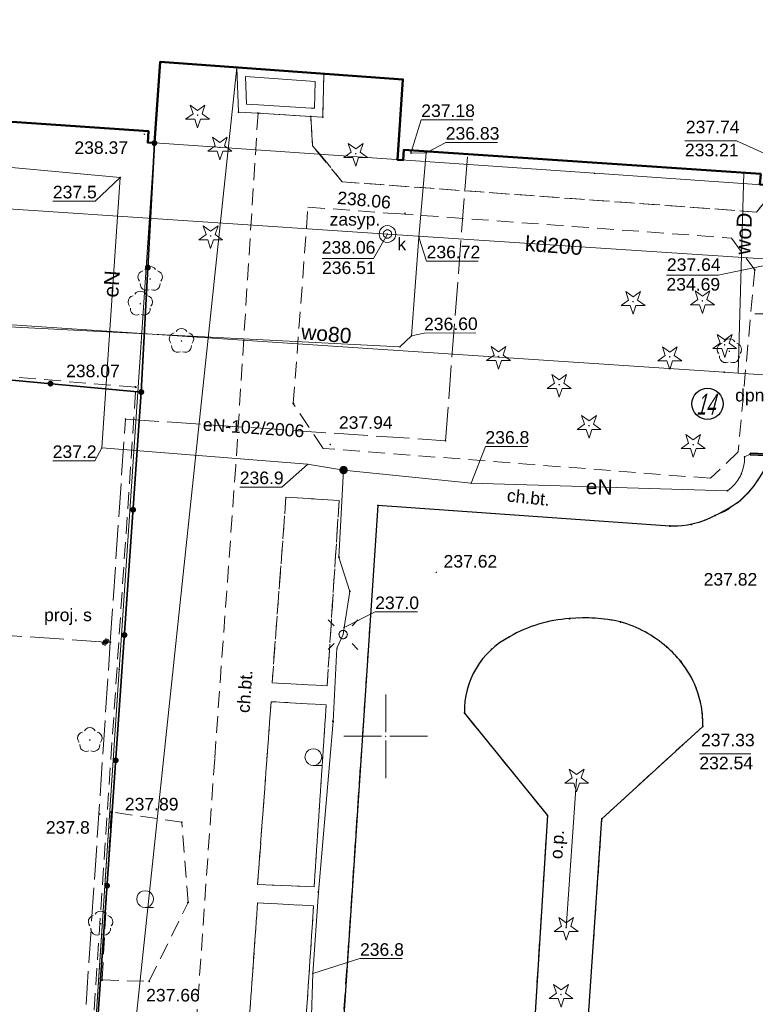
# Model space of a CAD drawing. Header units: metres. Extents: x 6603648 to 6604252, y 5739748 to 5740166.
# Tile 91 of 114: x 6604128 to 6604172, y 5739884 to 5739943. Entities that reach past the tile are written whole.
import ezdxf
from ezdxf.enums import TextEntityAlignment as Align

# ---------------------------------------------------------------- set-up
doc = ezdxf.new("R2010")
doc.units = ezdxf.units.M
doc.header["$PDSIZE"] = 0.75
for name, pattern in [('ARK_LIN', [50, 50, 0]), ('PRZER2-1', [1.5, 1, -0.5]), ('PRZER4-1', [2.5, 2, -0.5])]:
    doc.linetypes.add(name, pattern=pattern)
doc.layers.get('0').update_dxf_attribs({"linetype": 'CONTINUOUS'})
for name, color, linetype, lineweight, true_color in [('GEPPGD', 7, 'CONTINUOUS', 18, 0x008000), ('GESBTO', 7, 'CONTINUOUS', 18, 0x0a0909), ('GESBZO', 7, 'CONTINUOUS', 50, 0x0a0909), ('GESDZI', 7, 'CONTINUOUS', 18, 0x008000), ('GPLKRW', 9, 'CONTINUOUS', 18, 0x808080), ('GSLKOC', 7, 'CONTINUOUS', 18, 0x0a0909), ('GSLKOG', 7, 'CONTINUOUS', 35, 0x0a0909), ('GSLKRW', 7, 'CONTINUOUS', 25, 0x0a0909), ('GSLRIN', 7, 'CONTINUOUS', 18, 0x0a0909), ('GSLRIN_O', 7, 'CONTINUOUS', 18, 0x0a0909), ('GSPPRB', 7, 'CONTINUOUS', 18, 0x0a0909), ('GSPRDI', 7, 'CONTINUOUS', 18, 0x008000), ('GSPRDL', 7, 'CONTINUOUS', 18, 0x008000), ('GSPWPN', 7, 'CONTINUOUS', 13, 0x0a0909), ('GSPWPN_O', 7, 'CONTINUOUS', 13, 0x0a0909), ('GSPWPS', 7, 'CONTINUOUS', 13, 0x0a0909), ('GSPWPS_O', 7, 'CONTINUOUS', 13, 0x0a0909), ('GSSINN', 7, 'CONTINUOUS', 18, 0x0a0909), ('GSSKOD', 7, 'CONTINUOUS', 18, 0x0a0909), ('GSSKOD_O', 7, 'CONTINUOUS', 18, 0x0a0909), ('GSSLZK', 7, 'CONTINUOUS', 18, 0x0a0909), ('GULENN', 1, 'CONTINUOUS', 18, 0xff0000), ('GULENN_O', 1, 'CONTINUOUS', 18, 0xff0000), ('GULEOR', 1, 'CONTINUOUS', 35, 0xff0000), ('GULKDP', 7, 'CONTINUOUS', 18, 0x803300), ('GULKDP_O', 7, 'CONTINUOUS', 18, 0x803300), ('GULTPR', 7, 'CONTINUOUS', 18, 0xff9100), ('GULWOP', 5, 'CONTINUOUS', 18, 0x0000ff), ('GULWOP_O', 5, 'CONTINUOUS', 18, 0x0000ff), ('GUPISL', 7, 'CONTINUOUS', 18, 0x0a0909), ('GUPKSD', 7, 'CONTINUOUS', 18, 0x803300), ('GUPKWZ', 7, 'CONTINUOUS', 18, 0x0a0909), ('GUPKWZ_O', 7, 'CONTINUOUS', 18, 0x0a0909), ('GUPWNP_O', 5, 'CONTINUOUS', 18, 0x0000ff), ('GZLENN', 1, 'CONTINUOUS', 18, 0xff0000), ('GZLENN_O', 1, 'CONTINUOUS', 18, 0xff0000), ('GZPISL', 7, 'CONTINUOUS', 18, 0x0a0909), ('GZPISL_O', 7, 'CONTINUOUS', 18, 0x0a0909)]:
    doc.layers.add(name, color=color, linetype=linetype, lineweight=lineweight, true_color=true_color)
for name, color, linetype, true_color in [('GUPESH', 1, 'CONTINUOUS', 0xff0000), ('GUPESH_O', 1, 'CONTINUOUS', 0xff0000), ('GUPEUI', 7, 'CONTINUOUS', 0x0a0909), ('GUPKSH', 7, 'CONTINUOUS', 0x803300), ('GUPKSH_O', 7, 'CONTINUOUS', 0x803300), ('GUPTSH_O', 7, 'CONTINUOUS', 0xff9100), ('GUPWSH', 5, 'CONTINUOUS', 0x0000ff), ('GUPWSH_O', 5, 'CONTINUOUS', 0x0000ff)]:
    doc.layers.add(name, color=color, linetype=linetype, true_color=true_color)
doc.layers.add('PKT_ARK', color=7, linetype='ARK_LIN', lineweight=18)
doc.styles.add('Arial', font='arial.ttf')
doc.styles.add('GEOS_050', font='GEOS_050', dxfattribs={"oblique": 15, "height": 2.5})

# ---------------------------------------------------------------- blocks, each defined once
blk = doc.blocks.new('GSPPRB0')
at = {"color": 0, "lineweight": 18}
blk.add_lwpolyline([(-0.007955, 0.0225), (0.007955, 0.0225), (0.0225, 0.007955), (0.0225, -0.007955), (0.007955, -0.0225), (-0.007955, -0.0225), (-0.0225, -0.007955), (-0.0225, 0.007955)], close=True, dxfattribs=at)
blk = doc.blocks.new('GSPWPN1')
blk.add_hatch(color=0).paths.add_polyline_path([(0, 0.045), (-0.011647, 0.043467), (-0.0225, 0.038971), (-0.03182, 0.03182), (-0.038971, 0.0225), (-0.043467, 0.011647), (-0.045, 0), (-0.043467, -0.011647), (-0.038971, -0.0225), (-0.03182, -0.03182), (-0.0225, -0.038971), (-0.011647, -0.043467), (0, -0.045), (0.011647, -0.043467), (0.0225, -0.038971), (0.03182, -0.03182), (0.038971, -0.0225), (0.043467, -0.011647), (0.045, 0), (0.043467, 0.011647), (0.038971, 0.0225), (0.03182, 0.03182), (0.0225, 0.038971), (0.011647, 0.043467)])
blk = doc.blocks.new('GSPWPS1')
blk.add_hatch(color=0).paths.add_polyline_path([(0, 0.045), (-0.011647, 0.043467), (-0.0225, 0.038971), (-0.03182, 0.03182), (-0.038971, 0.0225), (-0.043467, 0.011647), (-0.045, 0), (-0.043467, -0.011647), (-0.038971, -0.0225), (-0.03182, -0.03182), (-0.0225, -0.038971), (-0.011647, -0.043467), (0, -0.045), (0.011647, -0.043467), (0.0225, -0.038971), (0.03182, -0.03182), (0.038971, -0.0225), (0.043467, -0.011647), (0.045, 0), (0.043467, 0.011647), (0.038971, 0.0225), (0.03182, 0.03182), (0.0225, 0.038971), (0.011647, 0.043467)])
blk = doc.blocks.new('GUPISL1_4')
at = {"color": 0}
blk.add_lwpolyline([(0.25, 0), (0.241481, -0.064705), (0.216506, -0.125), (0.176777, -0.176777), (0.125, -0.216506), (0.064705, -0.241481), (0, -0.25), (-0.064705, -0.241481), (-0.125, -0.216506), (-0.176777, -0.176777), (-0.216506, -0.125), (-0.241481, -0.064705), (-0.25, 0), (-0.241481, 0.064705), (-0.216506, 0.125), (-0.176777, 0.176777), (-0.125, 0.216506), (-0.064705, 0.241481), (0, 0.25), (0.064705, 0.241481), (0.125, 0.216506), (0.176777, 0.176777), (0.216506, 0.125), (0.241481, 0.064705)], close=True, dxfattribs=at)
blk = doc.blocks.new('GUPISL1_10')
at = {"color": 0}
for points in [[(-0.883883, 0.883883), (-0.53033, 0.53033)], [(0.883883, 0.883883), (0.53033, 0.53033)], [(-0.883883, -0.883883), (-0.53033, -0.53033)], [(0.883883, -0.883883), (0.53033, -0.53033)]]:
    blk.add_lwpolyline(points, dxfattribs=at)
blk.add_lwpolyline([(0.25, 0), (0.234922, -0.085505), (0.19151, -0.160697), (0.125, -0.216507), (0.064705, -0.241482), (0, -0.25), (-0.064705, -0.241482), (-0.125, -0.216507), (-0.183262, -0.170042), (-0.225242, -0.10847), (-0.247207, -0.03726), (-0.247207, 0.03726), (-0.225242, 0.10847), (-0.183262, 0.170042), (-0.125, 0.216507), (-0.05563, 0.243732), (0.018682, 0.2493), (0.091335, 0.232718), (0.155872, 0.195458), (0.20656, 0.14083), (0.238893, 0.07369)], close=True, dxfattribs=at)
blk = doc.blocks.new('GUPEUI1')
blk.add_hatch(color=0).paths.add_polyline_path([(0, 0.25), (-0.064705, 0.241481), (-0.125, 0.216506), (-0.176777, 0.176777), (-0.216506, 0.125), (-0.241481, 0.064705), (-0.25, 0), (-0.241481, -0.064705), (-0.216506, -0.125), (-0.176777, -0.176777), (-0.125, -0.216506), (-0.064705, -0.241481), (0, -0.25), (0.064705, -0.241481), (0.125, -0.216506), (0.176777, -0.176777), (0.216506, -0.125), (0.241481, -0.064705), (0.25, 0), (0.241481, 0.064705), (0.216506, 0.125), (0.176777, 0.176777), (0.125, 0.216506), (0.064705, 0.241481)])
blk = doc.blocks.new('GUPWSH1')
blk.add_hatch(color=0).paths.add_polyline_path([(0, 0.045), (-0.011647, 0.043467), (-0.0225, 0.038971), (-0.03182, 0.03182), (-0.038971, 0.0225), (-0.043467, 0.011647), (-0.045, 0), (-0.043467, -0.011647), (-0.038971, -0.0225), (-0.03182, -0.03182), (-0.0225, -0.038971), (-0.011647, -0.043467), (0, -0.045), (0.011647, -0.043467), (0.0225, -0.038971), (0.03182, -0.03182), (0.038971, -0.0225), (0.043467, -0.011647), (0.045, 0), (0.043467, 0.011647), (0.038971, 0.0225), (0.03182, 0.03182), (0.0225, 0.038971), (0.011647, 0.043467)])
blk = doc.blocks.new('GSPRDI1')
blk.add_hatch(color=0).paths.add_polyline_path([(-0.045, 0), (-0.042798, -0.013906), (-0.036406, -0.02645), (-0.02645, -0.036406), (-0.013906, -0.042798), (0, -0.045), (0.013906, -0.042798), (0.02645, -0.036406), (0.036406, -0.02645), (0.042798, -0.013906), (0.045, 0), (0.042798, 0.013906), (0.036406, 0.02645), (0.02645, 0.036406), (0.013906, 0.042798), (0, 0.045), (-0.013906, 0.042798), (-0.02645, 0.036406), (-0.036406, 0.02645), (-0.042798, 0.013906)])
at = {"color": 0}
blk.add_lwpolyline([(0.088531, -0.272471), (-0.231778, -0.713338), (-0.231778, -0.168396), (-0.750048, 0), (-0.231778, 0.168396), (-0.231778, 0.713338), (0.088531, 0.272471), (0.606801, 0.440867), (0.286493, 0), (0.606801, -0.440867)], close=True, dxfattribs=at)
blk = doc.blocks.new('GSPRDL1')
blk.add_hatch(color=0).paths.add_polyline_path([(-0.045, 0), (-0.042798, -0.013906), (-0.036406, -0.02645), (-0.02645, -0.036406), (-0.013906, -0.042798), (0, -0.045), (0.013906, -0.042798), (0.02645, -0.036406), (0.036406, -0.02645), (0.042798, -0.013906), (0.045, 0), (0.042798, 0.013906), (0.036406, 0.02645), (0.02645, 0.036406), (0.013906, 0.042798), (0, 0.045), (-0.013906, 0.042798), (-0.02645, 0.036406), (-0.036406, 0.02645), (-0.042798, 0.013906)])
at = {"color": 0}
for points in [[(-0.646351, 0.068773), (-0.677512, 0.194901), (-0.663766, 0.324092), (-0.606763, 0.440839), (-0.513345, 0.531129), (-0.394725, 0.584125), (-0.265141, 0.593465)], [(-0.134326, 0.635969), (-0.024001, 0.70458), (0.103115, 0.731429), (0.231763, 0.713292), (0.346501, 0.652348), (0.433559, 0.55591), (0.482485, 0.435555)], [(0.563333, 0.324277), (0.662679, 0.240553), (0.727494, 0.127956), (0.75, 0), (0.727494, -0.127956), (0.662679, -0.240553), (0.563333, -0.324277)], [(-0.265141, -0.593465), (-0.394725, -0.584125), (-0.513345, -0.531129), (-0.606763, -0.440839), (-0.663766, -0.324092), (-0.677512, -0.194901), (-0.646351, -0.068773)], [(0.482485, -0.435555), (0.433559, -0.55591), (0.346501, -0.652348), (0.231763, -0.713292), (0.103115, -0.731429), (-0.024001, -0.70458), (-0.134326, -0.635969)]]:
    blk.add_lwpolyline(points, dxfattribs=at)
blk = doc.blocks.new('GUPESH1')
blk.add_hatch(color=0).paths.add_polyline_path([(0, 0.045), (-0.011647, 0.043467), (-0.0225, 0.038971), (-0.03182, 0.03182), (-0.038971, 0.0225), (-0.043467, 0.011647), (-0.045, 0), (-0.043467, -0.011647), (-0.038971, -0.0225), (-0.03182, -0.03182), (-0.0225, -0.038971), (-0.011647, -0.043467), (0, -0.045), (0.011647, -0.043467), (0.0225, -0.038971), (0.03182, -0.03182), (0.038971, -0.0225), (0.043467, -0.011647), (0.045, 0), (0.043467, 0.011647), (0.038971, 0.0225), (0.03182, 0.03182), (0.0225, 0.038971), (0.011647, 0.043467)])
blk = doc.blocks.new('GUPKWZ1_1')
at = {"color": 0}
blk.add_lwpolyline([(0.25, 0), (0.241481, -0.064705), (0.216506, -0.125), (0.176777, -0.176777), (0.125, -0.216506), (0.064705, -0.241481), (0, -0.25), (-0.064705, -0.241481), (-0.125, -0.216506), (-0.176777, -0.176777), (-0.216506, -0.125), (-0.241481, -0.064705), (-0.25, 0), (-0.241481, 0.064705), (-0.216506, 0.125), (-0.176777, 0.176777), (-0.125, 0.216506), (-0.064705, 0.241481), (0, 0.25), (0.064705, 0.241481), (0.125, 0.216506), (0.176777, 0.176777), (0.216506, 0.125), (0.241481, 0.064705)], close=True, dxfattribs=at)
blk = doc.blocks.new('GUPKSD1_1')
at = {"color": 0}
blk.add_lwpolyline([(0.5, 0), (0.482963, -0.12941), (0.433013, -0.25), (0.353553, -0.353553), (0.25, -0.433013), (0.12941, -0.482963), (0, -0.5), (-0.12941, -0.482963), (-0.25, -0.433013), (-0.353553, -0.353553), (-0.433013, -0.25), (-0.482963, -0.12941), (-0.5, 0), (-0.482963, 0.12941), (-0.433013, 0.25), (-0.353553, 0.353553), (-0.25, 0.433013), (-0.12941, 0.482963), (0, 0.5), (0.12941, 0.482963), (0.25, 0.433013), (0.353553, 0.353553), (0.433013, 0.25), (0.482963, 0.12941)], close=True, dxfattribs=at)
blk = doc.blocks.new('GEPPGD1_2')
blk.add_hatch(color=0).paths.add_polyline_path([(-0.045, 0), (-0.042798, -0.013906), (-0.036406, -0.02645), (-0.02645, -0.036406), (-0.013906, -0.042798), (0, -0.045), (0.013906, -0.042798), (0.02645, -0.036406), (0.036406, -0.02645), (0.042798, -0.013906), (0.045, 0), (0.042798, 0.013906), (0.036406, 0.02645), (0.02645, 0.036406), (0.013906, 0.042798), (0, 0.045), (-0.013906, 0.042798), (-0.02645, 0.036406), (-0.036406, 0.02645), (-0.042798, 0.013906)])
blk = doc.blocks.new('GUPKSH1')
blk.add_hatch(color=0).paths.add_polyline_path([(0, 0.045), (-0.011647, 0.043467), (-0.0225, 0.038971), (-0.03182, 0.03182), (-0.038971, 0.0225), (-0.043467, 0.011647), (-0.045, 0), (-0.043467, -0.011647), (-0.038971, -0.0225), (-0.03182, -0.03182), (-0.0225, -0.038971), (-0.011647, -0.043467), (0, -0.045), (0.011647, -0.043467), (0.0225, -0.038971), (0.03182, -0.03182), (0.038971, -0.0225), (0.043467, -0.011647), (0.045, 0), (0.043467, 0.011647), (0.038971, 0.0225), (0.03182, 0.03182), (0.0225, 0.038971), (0.011647, 0.043467)])
blk = doc.blocks.new('GZPISL1')
at = {"color": 0}
for points in [[(-0.2, 0), (-0.193185, 0.051764), (-0.173205, 0.1), (-0.141421, 0.141421), (-0.1, 0.173205), (-0.051764, 0.193185), (0, 0.2)], [(0.2, 0), (0.193185, -0.051764), (0.173205, -0.1), (0.141421, -0.141421), (0.1, -0.173205), (0.051764, -0.193185), (0, -0.2)]]:
    blk.add_lwpolyline(points, dxfattribs=at)
at = {"color": 7, "lineweight": 50, "true_color": 0xffffff}
blk.add_lwpolyline([(0, 0.1), (-0.030902, 0.095106), (-0.058779, 0.080902), (-0.080902, 0.058779), (-0.095106, 0.030902), (-0.1, 0), (-0.095106, -0.030902), (-0.080902, -0.058779), (-0.058779, -0.080902), (-0.030902, -0.095106), (0, -0.1), (0.030902, -0.095106), (0.058779, -0.080902), (0.080902, -0.058779), (0.095106, -0.030902), (0.1, 0), (0.095106, 0.030902), (0.080902, 0.058779), (0.058779, 0.080902), (0.030902, 0.095106)], close=True, dxfattribs=at)
blk = doc.blocks.new('GSLKOG2')
blk.add_hatch(color=0).paths.add_polyline_path([(0, 0.175), (-0.045293, 0.169037), (-0.0875, 0.151554), (-0.123744, 0.123744), (-0.151554, 0.0875), (-0.169037, 0.045293), (-0.175, 0), (-0.169037, -0.045293), (-0.151554, -0.0875), (-0.123744, -0.123744), (-0.0875, -0.151554), (-0.045293, -0.169037), (0, -0.175), (0.045293, -0.169037), (0.0875, -0.151554), (0.123744, -0.123744), (0.151554, -0.0875), (0.169037, -0.045293), (0.175, 0), (0.169037, 0.045293), (0.151554, 0.0875), (0.123744, 0.123744), (0.0875, 0.151554), (0.045293, 0.169037)])
blk = doc.blocks.new('GSLKOG1')
blk.add_hatch(color=0).paths.add_polyline_path([(0, 0.175), (-0.045293, 0.169037), (-0.0875, 0.151554), (-0.123744, 0.123744), (-0.151554, 0.0875), (-0.169037, 0.045293), (-0.175, 0), (-0.169037, -0.045293), (-0.151554, -0.0875), (-0.123744, -0.123744), (-0.0875, -0.151554), (-0.045293, -0.169037), (0, -0.175), (0.045293, -0.169037), (0.0875, -0.151554), (0.123744, -0.123744), (0.151554, -0.0875), (0.169037, -0.045293), (0.175, 0), (0.169037, 0.045293), (0.151554, 0.0875), (0.123744, 0.123744), (0.0875, 0.151554), (0.045293, 0.169037)])
blk = doc.blocks.new('GSSLZK1')
at = {"color": 0}
blk.add_lwpolyline([(0.5, 0), (0.475528, -0.154508), (0.404508, -0.293893), (0.293893, -0.404508), (0.154508, -0.475528), (0, -0.5), (-0.154508, -0.475528), (-0.293893, -0.404508), (-0.404508, -0.293893), (-0.475528, -0.154508), (-0.5, 0), (-0.475528, 0.154508), (-0.404508, 0.293893), (-0.293893, 0.404508), (-0.154508, 0.475528), (0, 0.5), (0.154508, 0.475528), (0.293893, 0.404508), (0.404508, 0.293893), (0.475528, 0.154508)], close=True, dxfattribs=at)
blk.add_lwpolyline([(-0.5, 0), (-0.5, -0.5)], dxfattribs=at)
blk = doc.blocks.new('ASS_SYM', base_point=(826.5, 303.25))
at = {"layer": 'PKT_ARK'}
for p, q in [((826.5, 303.5), (826.5, 305.75)), ((826.25, 303.25), (824, 303.25)), ((826.5, 303), (826.5, 300.75)), ((826.75, 303.25), (829, 303.25))]:
    blk.add_line(p, q, dxfattribs=at)
blk.add_point((826.5, 303.25), dxfattribs=at)
blk.add_point((826.5, 303.25), dxfattribs=at)

msp = doc.modelspace()

# ---------------------------------------------------------------- linework, layer by layer
msp.add_circle((6604169.214, 5739919.854), 0.928)
at = {"layer": 'GESBTO', "color": 18, "linetype": 'Continuous', "lineweight": 18, "true_color": 0x0a0909}
for points in [[(6604141.113, 5739939.946), (6604146.301, 5739939.57), (6604146.244, 5739936.968), (6604145.523, 5739937.014), (6604142.378, 5739937.211), (6604141.216, 5739937.277)], [(6604141.634, 5739939.407), (6604145.791, 5739939.106), (6604145.755, 5739937.5), (6604145.554, 5739937.513), (6604142.408, 5739937.71), (6604141.698, 5739937.751)]]:
    msp.add_lwpolyline(points, close=True, dxfattribs=at)
at = {"layer": 'GESBZO', "color": 18, "linetype": 'Continuous', "lineweight": 50, "true_color": 0x0a0909}
msp.add_lwpolyline([(6604115.79, 5739953.34), (6604136.86, 5739951.83), (6604136.9, 5739952.42), (6604137.29, 5739952.39), (6604137.1, 5739948.78), (6604151.52, 5739947.9), (6604151.76, 5739951.46), (6604152.16, 5739951.44), (6604152.13, 5739950.81), (6604173.41, 5739949.33), (6604173.46, 5739949.94), (6604173.9, 5739949.9), (6604172.74, 5739932.92), (6604172.34, 5739932.95), (6604172.39, 5739933.58), (6604151.08, 5739935.02), (6604151.04, 5739934.4), (6604150.7, 5739934.43), (6604151.03, 5739939.23), (6604136.53, 5739940.27), (6604136.19, 5739935.43), (6604135.79, 5739935.46), (6604135.84, 5739936.13), (6604114.56, 5739937.59)], dxfattribs=at)
at = {"layer": 'GESDZI', "color": 96, "linetype": 'Continuous', "lineweight": 18, "true_color": 0x008000}
for p, q in [((6604136.19, 5739935.43), (6604135.4, 5739923.52)), ((6604162.47, 5739933.62), (6604136.19, 5739935.43)), ((6604172.74, 5739932.92), (6604162.47, 5739933.62)), ((6604135.4, 5739923.52), (6604134.09, 5739903.98)), ((6604134.09, 5739903.98), (6604131.95, 5739871.82))]:
    msp.add_line(p, q, dxfattribs=at)
msp.add_lwpolyline([(6604196.08, 5739821.95), (6604163.88, 5739824.11), (6604151.94, 5739824.9), (6604128.92, 5739826.44), (6604129.12, 5739829.44), (6604131.15, 5739859.81), (6604131.95, 5739871.82), (6604134.09, 5739903.98), (6604135.4, 5739923.52), (6604136.19, 5739935.43), (6604162.47, 5739933.62), (6604172.74, 5739932.92), (6604174.97, 5739932.82), (6604197.3, 5739931.89), (6604203.44, 5739931.58), (6604202.44, 5739916.9), (6604201.1, 5739896.98), (6604199.76, 5739877.24), (6604198.87, 5739863.88), (6604198.07, 5739851.9)], close=True, dxfattribs=at)
at = {"layer": 'GPLKRW', "color": 8, "linetype": 'PRZER2-1', "lineweight": 18, "true_color": 0x808080}
msp.add_lwpolyline([(6604064.877, 5739830.656), (6604128.769, 5739826.785), (6604135.084, 5739920.841), (6604071.293, 5739926.194)], close=True, dxfattribs=at)
at = {"layer": 'GSLKOC', "color": 18, "linetype": 'PRZER2-1', "lineweight": 18, "true_color": 0x0a0909}
msp.add_lwpolyline([(6604166.968, 5739912.558), (6604149.539, 5739913.789)], dxfattribs=at)
at = {"layer": 'GSLKOG', "color": 18, "linetype": 'Continuous', "lineweight": 35, "true_color": 0x0a0909}
for points in [[(6604129.766, 5739839.162), (6604135.41, 5739920.558), (6604136.192, 5739935.426)], [(6604135.41, 5739920.558), (6604102.161, 5739923.631), (6604080.561, 5739925.38)]]:
    msp.add_lwpolyline(points, dxfattribs=at)
at = {"layer": 'GSLKRW', "color": 18, "linetype": 'Continuous', "lineweight": 25, "true_color": 0x0a0909}
for points in [[(6604145.315, 5739988.27), (6604143.972, 5739965.844), (6604143.726, 5739962.763), (6604155.032, 5739962.089, -0.076932), (6604156.107, 5739961.831, -0.111167), (6604157.1, 5739961.221, -0.067989), (6604157.666, 5739960.412, -0.161454), (6604158.005, 5739958.488), (6604157.658, 5739952.85), (6604172.893, 5739951.785, -0.080573), (6604173.72, 5739951.412, -0.099312), (6604174.291, 5739950.913, -0.172392), (6604174.722, 5739949.351), (6604173.698, 5739936.058), (6604173.652, 5739935.387), (6604174.172, 5739934.377), (6604172.678, 5739916.084, -0.051974), (6604171.854, 5739914.817, -0.059256), (6604171.07, 5739913.991, -0.043991), (6604169.676, 5739913.183, -0.140697), (6604166.968, 5739912.558)], [(6604148.399, 5739986.581), (6604147.264, 5739969.405, 0.055073), (6604147.338, 5739968.196, 0.110661), (6604147.65, 5739967.092, 0.095497), (6604148.377, 5739966.247, 0.12544), (6604150.313, 5739965.495), (6604178.821, 5739963.436), (6604176.732, 5739935.899), (6604177.262, 5739934.439), (6604177.103, 5739932.988, -0.000534), (6604175.654, 5739910.842, 0.001247), (6604171.323, 5739847.012), (6604169.64, 5739820.693), (6604168.154, 5739796.539), (6604167.977, 5739793.74)], [(6604161.045, 5739867.731), (6604162.908, 5739895.064), (6604168.928, 5739900.595, 0.099798), (6604168.542, 5739902.878, 0.074514), (6604167.63, 5739904.46, 0.042262), (6604166.783, 5739905.333, 0.10976), (6604164.022, 5739906.828, 0.080697), (6604160.977, 5739907.027, 0.11797), (6604157.398, 5739905.945, 0.285964), (6604154.699, 5739901.39), (6604159.662, 5739895.279), (6604157.94, 5739867.928)]]:
    msp.add_lwpolyline(points, format="xyb", dxfattribs=at)
msp.add_lwpolyline([(6604166.968, 5739912.558), (6604149.539, 5739913.789), (6604145.193, 5739848.719), (6604144.73, 5739841.48), (6604143.92, 5739829.06), (6604142.34, 5739808.434), (6604141.373, 5739795.518)], dxfattribs=at)
at = {"layer": 'GSLRIN', "color": 18, "linetype": 'Continuous', "lineweight": 18, "true_color": 0x0a0909}
msp.add_lwpolyline([(6604160.777, 5739888.57), (6604161.4, 5739897.434)], dxfattribs=at)
at = {"layer": 'GSSINN', "color": 18, "linetype": 'PRZER2-1', "lineweight": 18, "true_color": 0x0a0909}
for points in [[(6604146.301, 5739939.57), (6604146.244, 5739936.968), (6604145.523, 5739937.014), (6604145.638, 5739935.256), (6604146.088, 5739934.745), (6604147.411, 5739933.111), (6604172.143, 5739931.306), (6604172.905, 5739932.221), (6604172.741, 5739932.918), (6604172.342, 5739932.946), (6604172.386, 5739933.584), (6604151.082, 5739935.026), (6604151.04, 5739934.407), (6604150.7, 5739934.431), (6604151.03, 5739939.239)], [(6604145.361, 5739931.599), (6604150.149, 5739931.245), (6604150.65, 5739931.215), (6604170.644, 5739929.756), (6604172.032, 5739927.853), (6604171.05, 5739916.991), (6604169.401, 5739915.408), (6604146.27, 5739917.195), (6604144.486, 5739919.869)], [(6604143.22, 5739903.191), (6604146.504, 5739903.016), (6604147.223, 5739914.083), (6604144.048, 5739914.28)], [(6604142.351, 5739891.151), (6604145.725, 5739891.018), (6604146.447, 5739901.885), (6604143.163, 5739902.069)], [(6604141.58, 5739879.253), (6604144.983, 5739879.111), (6604145.698, 5739889.878), (6604142.353, 5739890.061)]]:
    msp.add_lwpolyline(points, close=True, dxfattribs=at)
msp.add_lwpolyline([(6604161.045, 5739867.731), (6604162.908, 5739895.064), (6604168.928, 5739900.595, 0.099798), (6604168.542, 5739902.878, 0.074514), (6604167.63, 5739904.46, 0.042262), (6604166.783, 5739905.333, 0.10976), (6604164.022, 5739906.828, 0.080697), (6604160.977, 5739907.027, 0.11797), (6604157.398, 5739905.945, 0.285964), (6604154.699, 5739901.39), (6604159.662, 5739895.279), (6604157.94, 5739867.928)], format="xyb", dxfattribs=at)
at = {"layer": 'GSSKOD', "color": 18, "linetype": 'PRZER2-1', "lineweight": 18, "true_color": 0x0a0909}
for p, q in [((6604142.378, 5739937.211), (6604141.049, 5739916.17)), ((6604145.523, 5739937.014), (6604142.378, 5739937.211)), ((6604145.638, 5739935.256), (6604145.523, 5739937.014)), ((6604147.411, 5739933.111), (6604145.638, 5739935.256)), ((6604172.143, 5739931.306), (6604147.411, 5739933.111)), ((6604141.049, 5739916.17), (6604139.79, 5739898.681)), ((6604145.491, 5739853.766), (6604149.539, 5739913.789)), ((6604149.539, 5739913.789), (6604166.968, 5739912.558)), ((6604139.79, 5739898.681), (6604138.207, 5739875.845))]:
    msp.add_line(p, q, dxfattribs=at)
msp.add_lwpolyline([(6604138.81, 5739839.2), (6604139.832, 5739854.173), (6604145.491, 5739853.766), (6604149.539, 5739913.789), (6604166.968, 5739912.558, 0.0639), (6604168.246, 5739912.654, 0.041606), (6604169.676, 5739913.183, 0.08417), (6604171.07, 5739913.991, 0.091258), (6604172.678, 5739916.084), (6604174.172, 5739934.377), (6604173.652, 5739935.387), (6604172.905, 5739932.221), (6604172.143, 5739931.306), (6604147.411, 5739933.111), (6604145.638, 5739935.256), (6604145.523, 5739937.014), (6604142.378, 5739937.211), (6604141.049, 5739916.17), (6604139.79, 5739898.681), (6604138.207, 5739875.845), (6604136.797, 5739854.882), (6604135.96, 5739839.17)], format="xyb", close=True, dxfattribs=at)
for points in [[(6604172.032, 5739927.853), (6604171.05, 5739916.991), (6604169.401, 5739915.408), (6604146.27, 5739917.195), (6604144.486, 5739919.869), (6604145.361, 5739931.599), (6604150.149, 5739931.245), (6604150.65, 5739931.215), (6604170.644, 5739929.756)], [(6604144.048, 5739914.28), (6604147.223, 5739914.083), (6604146.504, 5739903.016), (6604143.22, 5739903.191)], [(6604143.163, 5739902.069), (6604146.447, 5739901.885), (6604145.725, 5739891.018), (6604142.351, 5739891.151)], [(6604141.58, 5739879.253), (6604142.353, 5739890.061), (6604145.698, 5739889.878), (6604144.983, 5739879.111)]]:
    msp.add_lwpolyline(points, close=True, dxfattribs=at)
for centre, radius, start, end in [((6604166.189, 5739919.407), 7.291, 312.02539, 332.88251), ((6604167.99, 5739917.698), 4.82, 290.47613, 309.72112), ((6604165.789, 5739921.494), 9.175, 285.53092, 295.06091), ((6604167.234, 5739917.587), 5.036, 266.96601, 281.59083)]:
    msp.add_arc(centre, radius, start, end, dxfattribs=at)
at = {"layer": 'GSSLZK', "color": 18, "linetype": 'PRZER2-1', "lineweight": 18, "true_color": 0x0a0909}
msp.add_lwpolyline([(6604133.07, 5739885.45), (6604135.88, 5739885.37), (6604138.2, 5739890.08), (6604137.83, 5739894.87), (6604133.61, 5739895.48)], close=True, dxfattribs=at)
at = {"layer": 'GULENN', "color": 1, "linetype": 'Continuous', "lineweight": 18, "true_color": 0xff0000}
for p, q in [((6604147.486, 5739915.899), (6604147.211, 5739910.692)), ((6604147.211, 5739910.692), (6604147.862, 5739908.655)), ((6604147.862, 5739908.655), (6604147.515, 5739906.497)), ((6604147.515, 5739906.497), (6604147.463, 5739906.076)), ((6604147.463, 5739906.076), (6604147.089, 5739905.259)), ((6604147.089, 5739905.259), (6604146.857, 5739900.893)), ((6604146.857, 5739900.893), (6604145.981, 5739890.693)), ((6604145.981, 5739890.693), (6604145.648, 5739885.846)), ((6604145.648, 5739885.846), (6604145.493, 5739881.142))]:
    msp.add_line(p, q, dxfattribs=at)
msp.add_lwpolyline([(6604114.186, 5739938.776), (6604112.418, 5739938.831), (6604112.222, 5739935.166), (6604124.192, 5739934.286), (6604134.153, 5739933.375), (6604133.056, 5739917.22), (6604145.329, 5739916.246), (6604147.486, 5739915.899)], dxfattribs=at)
msp.add_lwpolyline([(6604147.486, 5739915.899), (6604155.094, 5739915.111), (6604170.406, 5739914.668, 0.257724), (6604171.426, 5739916.689), (6604171.753, 5739916.855)], format="xyb", dxfattribs=at)
at = {"layer": 'GULEOR', "color": 1, "linetype": 'Continuous', "lineweight": 35, "true_color": 0xff0000}
for points in [[(6604176.91, 5739916.688), (6604171.755, 5739916.905)], [(6604171.751, 5739916.805), (6604176.906, 5739916.589)]]:
    msp.add_lwpolyline(points, dxfattribs=at)
at = {"layer": 'GULKDP', "color": 36, "linetype": 'Continuous', "lineweight": 18, "true_color": 0x803300}
msp.add_lwpolyline([(6604114.319, 5739932.367), (6604150.104, 5739929.994), (6604174.062, 5739928.404)], dxfattribs=at)
at = {"layer": 'GULTPR', "color": 30, "linetype": 'Continuous', "lineweight": 18, "true_color": 0xff9100}
msp.add_lwpolyline([(6604125.911, 5739796.552), (6604141.113, 5739939.946)], dxfattribs=at)
at = {"layer": 'GULWOP', "color": 5, "linetype": 'Continuous', "lineweight": 18, "true_color": 0x0000ff}
for points in [[(6604116.596, 5739925.012), (6604150.85, 5739923.258), (6604151.547, 5739923.912), (6604151.988, 5739929.812), (6604152.421, 5739934.834), (6604151.508, 5739934.823), (6604151.511, 5739934.997)], [(6604171.053, 5739921.686), (6604171.391, 5739933.652)], [(6604111.696, 5739925.484), (6604112.866, 5739925.517), (6604113.566, 5739925.501), (6604170.204, 5739921.745), (6604171.053, 5739921.686), (6604173.168, 5739921.545)]]:
    msp.add_lwpolyline(points, dxfattribs=at)
at = {"layer": 'GUPESH_O', "color": 1, "linetype": 'Continuous', "lineweight": 13, "true_color": 0xff0000, "flags": 128}
for points in [[(6604134.153, 5739933.375), (6604132.65, 5739931.951), (6604130.13, 5739931.951)], [(6604133.056, 5739917.22), (6604132.639, 5739916.449), (6604130.119, 5739916.449)], [(6604155.094, 5739915.111), (6604155.955, 5739917.303), (6604158.475, 5739917.303)], [(6604145.339, 5739916.229), (6604143.807, 5739914.887), (6604141.287, 5739914.887)], [(6604147.515, 5739906.497), (6604149.372, 5739907.425), (6604151.892, 5739907.425)], [(6604145.648, 5739885.846), (6604148.466, 5739886.723), (6604150.986, 5739886.723)]]:
    msp.add_lwpolyline(points, dxfattribs=at)
at = {"layer": 'GUPKSH_O', "color": 36, "linetype": 'Continuous', "lineweight": 13, "true_color": 0x803300, "flags": 128}
for points in [[(6604175.833, 5739933.35), (6604170.947, 5739935.555), (6604167.867, 5739935.555)], [(6604150.104, 5739929.994), (6604149.279, 5739928.529), (6604146.199, 5739928.529)], [(6604174.062, 5739928.404), (6604169.842, 5739927.541), (6604166.762, 5739927.541)], [(6604168.73, 5739898.951), (6604171.81, 5739898.951)]]:
    msp.add_lwpolyline(points, dxfattribs=at)
at = {"layer": 'GUPTSH_O', "color": 30, "linetype": 'Continuous', "lineweight": 13, "true_color": 0xff9100, "flags": 128}
msp.add_lwpolyline([(6604177.883, 5739924.097), (6604174.558, 5739925.23), (6604172.038, 5739925.23)], dxfattribs=at)
at = {"layer": 'GUPWSH_O', "color": 5, "linetype": 'Continuous', "lineweight": 13, "true_color": 0x0000ff, "flags": 128}
for points in [[(6604151.508, 5739934.823), (6604152.125, 5739936.812), (6604155.205, 5739936.812)], [(6604152.421, 5739934.834), (6604153.587, 5739935.457), (6604156.667, 5739935.457)], [(6604151.988, 5739929.812), (6604152.444, 5739928.371), (6604155.524, 5739928.376)], [(6604151.547, 5739923.912), (6604152.294, 5739924.067), (6604155.374, 5739924.093)]]:
    msp.add_lwpolyline(points, dxfattribs=at)
at = {"layer": 'GZLENN', "color": 1, "linetype": 'PRZER4-1', "lineweight": 18, "true_color": 0xff0000}
for points in [[(6604133.559, 5739905.618), (6604134.462, 5739918.938), (6604153.573, 5739917.651), (6604154.89, 5739934.768)], [(6604133.559, 5739905.618), (6604133.269, 5739905.632), (6604102.13, 5739907.728), (6604070.7, 5739909.839)], [(6604131.443, 5739873.999), (6604133.559, 5739905.618)]]:
    msp.add_lwpolyline(points, dxfattribs=at)

# ---------------------------------------------------------------- block references
at = {"layer": 'GEPPGD', "color": 96, "linetype": 'Continuous', "lineweight": 18, "true_color": 0x008000, "rotation": 90}
for p in [(6604136.19, 5739935.43), (6604162.47, 5739933.62), (6604135.4, 5739923.52), (6604134.09, 5739903.98)]:
    msp.add_blockref('GEPPGD1_2', p, dxfattribs=at)
at = {"layer": 'GSLKOG', "color": 18, "linetype": 'Continuous', "lineweight": 35, "true_color": 0x0a0909}
for name, p, rotation in [('GSLKOG1', (6604136.192, 5739935.426), 86.98904457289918), ('GSLKOG2', (6604135.801, 5739927.992), 86.98904457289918), ('GSLKOG2', (6604135.801, 5739927.992), 86.98904457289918), ('GSLKOG2', (6604129.988, 5739921.059), 174.719014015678), ('GSLKOG2', (6604129.988, 5739921.059), 174.719014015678), ('GSLKOG1', (6604135.41, 5739920.558), 174.719014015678), ('GSLKOG2', (6604134.923, 5739913.529), 86.03319446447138), ('GSLKOG2', (6604134.923, 5739913.529), 86.03319446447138), ('GSLKOG2', (6604134.404, 5739906.047), 86.03319446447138), ('GSLKOG2', (6604134.404, 5739906.047), 86.03319446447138), ('GSLKOG2', (6604133.885, 5739898.565), 86.03319446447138), ('GSLKOG2', (6604133.885, 5739898.565), 86.03319446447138), ('GSLKOG2', (6604133.366, 5739891.083), 86.03319446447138), ('GSLKOG2', (6604133.366, 5739891.083), 86.03319446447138)]:
    msp.add_blockref(name, p, dxfattribs=dict(at, rotation=rotation))
at = {"layer": 'GSPPRB', "color": 18, "linetype": 'Continuous', "lineweight": 18, "true_color": 0x0a0909, "rotation": 90}
for p in [(6604136.53, 5739940.27), (6604141.113, 5739939.946), (6604146.301, 5739939.57), (6604146.301, 5739939.57), (6604151.03, 5739939.239), (6604151.03, 5739939.23), (6604141.216, 5739937.277), (6604142.378, 5739937.211), (6604145.523, 5739937.014), (6604145.523, 5739937.014), (6604146.244, 5739936.968), (6604135.84, 5739936.13), (6604135.79, 5739935.46), (6604136.192, 5739935.426), (6604146.088, 5739934.745), (6604151.08, 5739935.02), (6604151.082, 5739935.026), (6604150.7, 5739934.431), (6604150.7, 5739934.43), (6604151.04, 5739934.407), (6604151.04, 5739934.4), (6604172.032, 5739927.853), (6604151.547, 5739923.912), (6604170.204, 5739921.745), (6604135.084, 5739920.841), (6604135.41, 5739920.558), (6604144.486, 5739919.869), (6604134.462, 5739918.938), (6604153.573, 5739917.651), (6604171.753, 5739916.855), (6604171.426, 5739916.689), (6604171.236, 5739915.675), (6604170.406, 5739914.668), (6604149.539, 5739913.789), (6604169.676, 5739913.183), (6604166.968, 5739912.558), (6604168.246, 5739912.654), (6604147.211, 5739910.692), (6604147.862, 5739908.655), (6604160.977, 5739907.027), (6604164.022, 5739906.828), (6604157.398, 5739905.945), (6604133.559, 5739905.618), (6604156.323, 5739905.194), (6604166.783, 5739905.333), (6604167.63, 5739904.46), (6604168.542, 5739902.878), (6604154.699, 5739901.39), (6604146.857, 5739900.893), (6604168.928, 5739900.595), (6604133.61, 5739895.48), (6604159.662, 5739895.279), (6604137.83, 5739894.87), (6604162.908, 5739895.064), (6604145.981, 5739890.693), (6604138.2, 5739890.08), (6604133.07, 5739885.45), (6604135.88, 5739885.37)]:
    msp.add_blockref('GSPPRB0', p, dxfattribs=at)
at = {"layer": 'GSPRDI', "color": 96, "linetype": 'Continuous', "lineweight": 18, "true_color": 0x008000, "rotation": 90}
for p in [(6604138.77, 5739937.09), (6604140.1, 5739935.17), (6604148.21, 5739934.79), (6604139.55, 5739929.88), (6604164.77, 5739925.96), (6604168.91, 5739926), (6604170.24, 5739923.38), (6604156.74, 5739922.68), (6604166.96, 5739922.66), (6604160.36, 5739921), (6604162.14, 5739918.55), (6604168.36, 5739917.41), (6604161.4, 5739897.434), (6604160.777, 5739888.57), (6604160.467, 5739884.582)]:
    msp.add_blockref('GSPRDI1', p, dxfattribs=at)
at = {"layer": 'GSPRDL', "color": 96, "linetype": 'Continuous', "lineweight": 18, "true_color": 0x008000, "rotation": 90}
for p in [(6604135.94, 5739927.31), (6604135.35, 5739925.83), (6604137.81, 5739923.61), (6604170.52, 5739922.99), (6604132.336, 5739899.772), (6604132.98, 5739888.81)]:
    msp.add_blockref('GSPRDL1', p, dxfattribs=at)
at = {"layer": 'GSPWPN', "color": 18, "linetype": 'Continuous', "lineweight": 13, "true_color": 0x0a0909, "rotation": 90}
msp.add_blockref('GSPWPN1', (6604132.933, 5739895.369), dxfattribs=at)
at = {"layer": 'GSPWPS', "color": 18, "linetype": 'Continuous', "lineweight": 13, "true_color": 0x0a0909, "rotation": 90}
for p in [(6604135.593, 5739935.952), (6604151.16, 5739931.239), (6604135.045, 5739920.882), (6604146.687, 5739917.426), (6604153.026, 5739909.787), (6604133.61, 5739895.48), (6604135.88, 5739885.37)]:
    msp.add_blockref('GSPWPS1', p, dxfattribs=at)
at = {"layer": 'GSSLZK', "color": 18, "linetype": 'Continuous', "lineweight": 18, "true_color": 0x0a0909, "rotation": 90}
for p in [(6604145.679, 5739898.762), (6604135.635, 5739890.282)]:
    msp.add_blockref('GSSLZK1', p, dxfattribs=at)
at = {"layer": 'GUPESH', "color": 1, "linetype": 'Continuous', "lineweight": 5, "true_color": 0xff0000, "rotation": 90}
for p in [(6604134.153, 5739933.375), (6604133.056, 5739917.22), (6604145.329, 5739916.246), (6604155.094, 5739915.111), (6604147.515, 5739906.497), (6604147.089, 5739905.259), (6604145.648, 5739885.846)]:
    msp.add_blockref('GUPESH1', p, dxfattribs=at)
at = {"layer": 'GUPEUI', "color": 18, "linetype": 'Continuous', "lineweight": 5, "true_color": 0x0a0909, "rotation": 90}
msp.add_blockref('GUPEUI1', (6604147.486, 5739915.899), dxfattribs=at)
at = {"layer": 'GUPISL', "color": 18, "linetype": 'Continuous', "lineweight": 18, "true_color": 0x0a0909, "rotation": 90}
for name, p in [('GUPISL1_10', (6604147.459, 5739906.076)), ('GUPISL1_4', (6604147.463, 5739906.076))]:
    msp.add_blockref(name, p, dxfattribs=at)
at = {"layer": 'GUPKSD', "color": 36, "linetype": 'Continuous', "lineweight": 18, "true_color": 0x803300, "rotation": 90}
msp.add_blockref('GUPKSD1_1', (6604150.104, 5739929.994), dxfattribs=at)
at = {"layer": 'GUPKSH', "color": 36, "linetype": 'Continuous', "lineweight": 5, "true_color": 0x803300, "rotation": 90}
msp.add_blockref('GUPKSH1', (6604150.104, 5739929.994), dxfattribs=at)
msp.add_blockref('GUPKSH1', (6604150.104, 5739929.994), dxfattribs=at)
at = {"layer": 'GUPKWZ', "color": 18, "linetype": 'Continuous', "lineweight": 18, "true_color": 0x0a0909, "rotation": 90}
msp.add_blockref('GUPKWZ1_1', (6604150.104, 5739929.994), dxfattribs=at)
at = {"layer": 'GUPWSH', "color": 5, "linetype": 'Continuous', "lineweight": 5, "true_color": 0x0000ff, "rotation": 90}
for p in [(6604151.508, 5739934.823), (6604152.421, 5739934.834), (6604151.988, 5739929.812), (6604150.85, 5739923.258), (6604170.204, 5739921.745)]:
    msp.add_blockref('GUPWSH1', p, dxfattribs=at)
at = {"layer": 'GZPISL', "color": 18, "linetype": 'Continuous', "lineweight": 18, "true_color": 0x0a0909, "rotation": 90}
msp.add_blockref('GZPISL1', (6604133.269, 5739905.632), dxfattribs=at)
at = {"layer": 'PKT_ARK', "linetype": 'Continuous'}
msp.add_blockref('ASS_SYM', (6604150, 5739900), dxfattribs=at)

# ---------------------------------------------------------------- texts
at = {"style": 'GEOS_050', "oblique": 15, "width": 0.6}
msp.add_text('14', height=1.25, rotation=359.99999, dxfattribs=at).set_placement((6604168.542, 5739919.21))
at = {"layer": 'GSLRIN_O', "color": 18, "linetype": 'Continuous', "lineweight": 0, "true_color": 0x0a0909, "style": 'Arial'}
msp.add_text('o.p.', height=0.75, rotation=85.98336, dxfattribs=at).set_placement((6604160.601, 5739893.519), align=Align.CENTER)
at = {"layer": 'GSPWPN_O', "color": 18, "linetype": 'Continuous', "lineweight": 0, "true_color": 0x0a0909, "style": 'Arial'}
msp.add_text('237.8', height=0.75, rotation=360, dxfattribs=at).set_placement((6604129.713, 5739894.185))
at = {"layer": 'GSPWPS_O', "color": 18, "linetype": 'Continuous', "lineweight": 0, "true_color": 0x0a0909, "style": 'Arial'}
for s, rotation, p in [('238.37', 360, (6604131.415, 5739934.779)), ('238.06', 354.61045, (6604147.081, 5739931.801)), ('238.07', 360, (6604130.919, 5739921.445)), ('237.94', 360, (6604147.209, 5739918.361)), ('237.62', 360, (6604153.457, 5739910.077)), ('237.82', 360, (6604168.983, 5739909.001)), ('237.89', 360, (6604134.427, 5739895.575)), ('237.66', 360, (6604135.698, 5739884.167))]:
    msp.add_text(s, height=0.75, rotation=rotation, dxfattribs=at).set_placement(p)
at = {"layer": 'GSSKOD_O', "color": 18, "linetype": 'Continuous', "lineweight": 0, "true_color": 0x0a0909, "style": 'Arial'}
for rotation, p in [(353.83503, (6604158.483, 5739913.889)), (85.85801, (6604141.96, 5739902.654))]:
    msp.add_text('ch.bt.', height=0.75, rotation=rotation, dxfattribs=at).set_placement(p, align=Align.CENTER)
at = {"layer": 'GULENN_O', "color": 1, "linetype": 'Continuous', "lineweight": 0, "true_color": 0xff0000, "style": 'Arial'}
for rotation, p in [(86.11762, (6604134.082, 5739926.981)), (358.34197, (6604162.737, 5739914.44))]:
    msp.add_text('eN', height=0.9, rotation=rotation, dxfattribs=at).set_placement(p, align=Align.CENTER)
at = {"layer": 'GULKDP_O', "color": 36, "linetype": 'Continuous', "lineweight": 0, "true_color": 0x803300, "style": 'Arial'}
msp.add_text('kd200', height=0.9, rotation=355.63096, dxfattribs=at).set_placement((6604160, 5739928.862), align=Align.CENTER)
at = {"layer": 'GULWOP_O', "color": 5, "linetype": 'Continuous', "lineweight": 0, "true_color": 0x0000ff, "style": 'Arial'}
for s, rotation, p in [('woD', 87.23741, (6604171.82, 5739929.995)), ('wo80', 355.05782, (6604146.418, 5739923.588))]:
    msp.add_text(s, height=0.9, rotation=rotation, dxfattribs=at).set_placement(p, align=Align.CENTER)
at = {"layer": 'GUPESH_O', "color": 1, "linetype": 'Continuous', "lineweight": 0, "true_color": 0xff0000, "style": 'Arial'}
for s, p in [('237.5', (6604130.13, 5739932.123)), ('236.8', (6604155.955, 5739917.476)), ('237.2', (6604130.119, 5739916.622)), ('236.9', (6604141.287, 5739915.059)), ('237.0', (6604149.372, 5739907.598)), ('236.8', (6604148.466, 5739886.895))]:
    msp.add_text(s, height=0.75, rotation=360, dxfattribs=at).set_placement(p)
at = {"layer": 'GUPKSH_O', "color": 36, "linetype": 'Continuous', "lineweight": 0, "true_color": 0x803300, "style": 'Arial'}
for s, p in [('237.74', (6604167.92, 5739936.01)), ('233.21', (6604167.867, 5739934.633)), ('238.06', (6604146.183, 5739928.827)), ('236.51', (6604146.199, 5739927.606)), ('237.64', (6604166.792, 5739927.792)), ('234.69', (6604166.762, 5739926.618)), ('237.33', (6604168.827, 5739899.402)), ('232.54', (6604168.73, 5739898.029))]:
    msp.add_text(s, height=0.75, rotation=360, dxfattribs=at).set_placement(p)
at = {"layer": 'GUPKWZ_O', "color": 18, "linetype": 'Continuous', "lineweight": 0, "true_color": 0x0a0909, "style": 'Arial'}
for s, p in [('zasyp.', (6604149.678, 5739930.495)), ('k', (6604151.223, 5739929.027))]:
    msp.add_text(s, height=0.75, rotation=360, dxfattribs=at).set_placement(p, align=Align.RIGHT)
at = {"layer": 'GUPWNP_O', "color": 5, "linetype": 'Continuous', "lineweight": 0, "true_color": 0x0000ff, "style": 'Arial'}
msp.add_text('dpn', height=0.75, rotation=360, dxfattribs=at).set_placement((6604172.612, 5739919.995), align=Align.RIGHT)
at = {"layer": 'GUPWSH_O', "color": 5, "linetype": 'Continuous', "lineweight": 0, "true_color": 0x0000ff, "style": 'Arial'}
for s, rotation, p in [('237.18', 360, (6604152.125, 5739936.984)), ('236.83', 360, (6604153.587, 5739935.629)), ('236.72', 0.08323, (6604152.444, 5739928.544)), ('236.60', 0.48877, (6604152.293, 5739924.239))]:
    msp.add_text(s, height=0.75, rotation=rotation, dxfattribs=at).set_placement(p)
at = {"layer": 'GZLENN_O', "color": 1, "linetype": 'Continuous', "lineweight": 0, "true_color": 0xff0000, "style": 'Arial'}
msp.add_text('eN-102/2006', height=0.75, rotation=356.14621, dxfattribs=at).set_placement((6604142.089, 5739918.057), align=Align.CENTER)
at = {"layer": 'GZPISL_O', "color": 18, "linetype": 'Continuous', "lineweight": 0, "true_color": 0x0a0909, "style": 'Arial'}
msp.add_text('proj. s', height=0.75, rotation=360, dxfattribs=at).set_placement((6604132.458, 5739906.874), align=Align.RIGHT)

doc.saveas('drawing.dxf')
